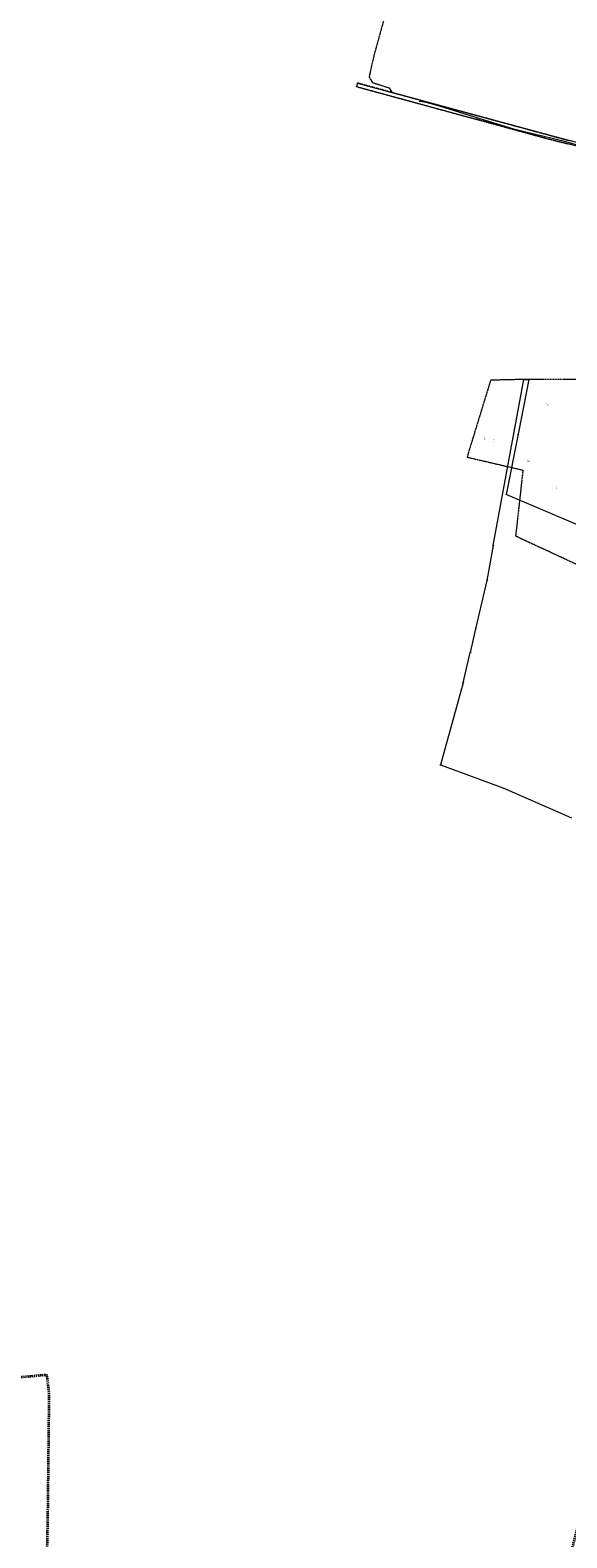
# Model space of a CAD drawing. Header units: metres. Extents: x 6524698 to 6533081, y 5883213 to 5896811.
# Tile 3 of 131: x 6528183 to 6528829, y 5885252 to 5887066. Entities that reach past the tile are written whole.
import ezdxf
from ezdxf.enums import TextEntityAlignment as Align

# ---------------------------------------------------------------- set-up
doc = ezdxf.new("R2010")
doc.units = ezdxf.units.M
for name, pattern in [('mapa zasadnicza$0$1.5_1.0', [2.5, 1.5, -1]), ('mapa zasadnicza$0$219-500', [0]), ('mapa zasadnicza$0$egkk-500', [2, 1.5, -0.5]), ('mapa zasadnicza$0$egug-500', [1, 0.5, -0.5])]:
    doc.linetypes.add(name, pattern=pattern)
for name, color, linetype in [('mapa zasadnicza$0$202-punkt graniczny', 7, 'Continuous'), ('mapa zasadnicza$0$202-punkt graniczny-Atr103', 7, 'Continuous'), ('mapa zasadnicza$0$203-punkt graniczny', 7, 'Continuous'), ('mapa zasadnicza$0$203-punkt graniczny-Atr104', 7, 'Continuous'), ('mapa zasadnicza$0$209-oznaczenie konturu klasyfikacyjnego', 7, 'Continuous'), ('mapa zasadnicza$0$210-oznaczenie konturu użytku gruntowego', 7, 'Continuous'), ('mapa zasadnicza$0$211-numer działki ewidencyjnej', 7, 'Continuous'), ('mapa zasadnicza$0$216-obręb ewidencyjny', 7, 'Continuous'), ('mapa zasadnicza$0$217-kontur klasyfikacyjny', 7, 'Continuous'), ('mapa zasadnicza$0$218-kontur użytku gruntowego', 7, 'Continuous'), ('mapa zasadnicza$0$219-działka ewidencyjna', 7, 'Continuous'), ('mapa zasadnicza$0$przewód wodociągowy', 7, 'Continuous'), ('mapa zasadnicza$0$przewód wodociągowy-Atr1', 7, 'Continuous'), ('mapa zasadnicza$0$rzędna', 7, 'Continuous'), ('mapa zasadnicza$0$rzędna-Atr2', 7, 'Continuous')]:
    doc.layers.add(name, color=color, linetype=linetype)
doc.styles.add('mapa zasadnicza$0$STANDARD', font='Working1250', dxfattribs={"width": 0.75})

# ---------------------------------------------------------------- blocks, each defined once
blk = doc.blocks.new('mapa zasadnicza$0$202')
at = {"color": 0, "linetype": 'Continuous', "lineweight": 0}
blk.add_circle((0, 0), 0.25, dxfattribs=at)
blk = doc.blocks.new('mapa zasadnicza$0$203')
at = {"linetype": 'Continuous', "lineweight": 0}
h = blk.add_hatch(color=0, dxfattribs=at)
edge = h.paths.add_edge_path()
edge.add_arc((0, 0), 0.045, 0, 360)
blk = doc.blocks.new('mapa zasadnicza$0$PW01')
at = {"linetype": 'Continuous', "lineweight": 13}
h = blk.add_hatch(color=0, dxfattribs=at)
edge = h.paths.add_edge_path()
edge.add_arc((0, 0), 0.045, 0, 360)

msp = doc.modelspace()

# ---------------------------------------------------------------- linework, layer by layer
at = {"layer": 'mapa zasadnicza$0$216-obręb ewidencyjny', "color": 7, "linetype": 'mapa zasadnicza$0$1.5_1.0', "lineweight": 35, "flags": 128}
msp.add_lwpolyline([(6528303.37, 5885049.22), (6528320.19, 5885039.62), (6528338.23, 5885024.79), (6528352.17, 5885015.38), (6528392.05, 5884988.47), (6528415.8, 5884972.26), (6528435.19, 5884960.38), (6528444.69, 5884948.19), (6528465.63, 5884932.94), (6528465.44, 5884918.9), (6528709.45, 5884735.5), (6528709.85, 5884736.99), (6528739.27, 5884853.86), (6528744.47, 5884874.5), (6528806.08, 5885120.41), (6528807.46, 5885125.4), (6528869.24, 5885370.86), (6528871.52, 5885379.23), (6528887.59, 5885437.6), (6528890.77, 5885449.17), (6528926, 5885568.38), (6528974.41, 5885749.69), (6529025.21, 5885958.42), (6529039.6, 5886018.39), (6529059.52, 5886107.69), (6529060.61, 5886112.57), (6529062.91, 5886122.9), (6529064.3, 5886127.7), (6529092.32, 5886224.97), (6529095.27, 5886236.71), (6529098.1, 5886248), (6529156.76, 5886481.66), (6529182.88, 5886586.19), (6529191.96, 5886615.74), (6529200.39, 5886660.86), (6529220.71, 5886727.34), (6529222.82, 5886733.43), (6529222.92, 5886790.76), (6529260.25, 5886952.44), (6529264.63, 5886976.51), (6529282.32, 5887033.97), (6529290.57, 5887057.23), (6529292.77, 5887095.61), (6529299.5, 5887116.54), (6529303.02, 5887126.11), (6529323.1, 5887204.71), (6529300.1, 5887247.3), (6529294.33, 5887253.59), (6529295.74, 5887344.56), (6529295.89, 5887348.38), (6529296.28, 5887374.9), (6529315.22, 5887418.55), (6529321.72, 5887480.33), (6529320.57, 5887503.67), (6529312.34, 5887533.26), (6529296.91, 5887588.72), (6529289.52, 5887663.25), (6529282.79, 5887731.14), (6529262.28, 5887731.31), (6529166.14, 5887721.78), (6529109.21, 5887715.92), (6529031.01, 5887709.01), (6529019.26, 5887707.89), (6528952.56, 5887701.57), (6528918.8, 5887790.89), (6528879.99, 5887896.72), (6528866.81, 5887934.63), (6528850.06, 5887982.04), (6528826.58, 5888045.33), (6528812.94, 5888083.84), (6528788.71, 5888147.82), (6528766.6, 5888207.14), (6528741.09, 5888278.42), (6528713.34, 5888354.12), (6528704.85, 5888377.17), (6528681.51, 5888445.9), (6528675.5, 5888460.67), (6528657.02, 5888506.94), (6528643.54, 5888542.38), (6528612.6, 5888606.5), (6528572.89, 5888682.85), (6528554.61, 5888714.22), (6528550.89, 5888720.89), (6528546.56, 5888728.63), (6528540.29, 5888749.47), (6528539.84, 5888759.55), (6528538.55, 5888788.67), (6528537.21, 5888800.87), (6528534.18, 5888828.64), (6528521.9, 5888874.59), (6528517.9, 5888889.57), (6528514.32, 5888935.53), (6528513.62, 5888944.51), (6528513.44, 5888948.22), (6528497.03, 5888999.3), (6528487.24, 5889042.5), (6528479.5, 5889060.26), (6528476.98, 5889088.52), (6528462.62, 5889141.48), (6528437.2, 5889208.11), (6528427.12, 5889249.1), (6528426.72, 5889250.74), (6528417.63, 5889287.69), (6528406.48, 5889321.22), (6528402.97, 5889333.92), (6528393.7, 5889357.37), (6528374.9, 5889392.75), (6528320.3, 5889498.78), (6528319.49, 5889494.06), (6528315.49, 5889501.75), (6528293.69, 5889548.36), (6528289.3, 5889557.06), (6528219.86, 5889705.13), (6528203.76, 5889751.35), (6528194.07, 5889776.62), (6528178.59, 5889821.74), (6528144.14, 5889918.51), (6528087.43, 5890069.91), (6528086.27, 5890073.01), (6528069.52, 5890117.74), (6528068.35, 5890122.94), (6528015.06, 5890276.2), (6528002.77, 5890340.12), (6527996.61, 5890364.36), (6527918.86, 5890538.44), (6527894.74, 5890596), (6527831.96, 5890559.17), (6527781.71, 5890531.45), (6527701.79, 5890487.35), (6527628.31, 5890449.47), (6527548.32, 5890411.76), (6527469.9, 5890380.85), (6527391.42, 5890349.92), (6527355.64, 5890331.57), (6527338.23, 5890321.73), (6527321.27, 5890314.22), (6527313.38, 5890308.14), (6527288.1, 5890288.63), (6527273.45, 5890274.12), (6527241.28, 5890253.87), (6527220.83, 5890245.22), (6527165.07, 5890215.69), (6527077.89, 5890166.68), (6527057.31, 5890152.25), (6527045.63, 5890148.55), (6527008.52, 5890134.26), (6526988.84, 5890116.67), (6526981, 5890111.26), (6526971.01, 5890104.38), (6526952.34, 5890094.44), (6526909.87, 5890084.83), (6526890.35, 5890080.91), (6526812.21, 5890083.05), (6526792.43, 5890086.11), (6526758.07, 5890090.77), (6526757.09, 5890094.4), (6526749.57, 5890095.95), (6526742.25, 5890097.45), (6526740.34, 5890097.85), (6526735.76, 5890098.07), (6526728.64, 5890098.03), (6526722.43, 5890098.71), (6526592.18, 5890129.32), (6526575.25, 5890133.06), (6526573.45, 5890132.21), (6526504.81, 5890011.82), (6526498.38, 5890001.32), (6526450.82, 5889923.75), (6526420.35, 5889876.56), (6526411.53, 5889862.91), (6526388.88, 5889824.55), (6526365.09, 5889786.81), (6526341.54, 5889745.42), (6526322.12, 5889709.53), (6526299.72, 5889678.46), (6526281.16, 5889635.52), (6526275.36, 5889608.56), (6526260.85, 5889553.37), (6526260.44, 5889544.19), (6526259.14, 5889502.93), (6526261.74, 5889493.66), (6526254.11, 5889462.89), (6526253.07, 5889459.21), (6526242.11, 5889436.4), (6526240.9, 5889433.4), (6526238.06, 5889420.56), (6526234.58, 5889404.82), (6526230.53, 5889381.66), (6526215.12, 5889335.06), (6526209.51, 5889327.34), (6526203.18, 5889319.69), (6526193.05, 5889307.44), (6526183.47, 5889295.83), (6526173.24, 5889283.42), (6526171.38, 5889271.95), (6526170.8, 5889268.87), (6526173.59, 5889236.65), (6526172.37, 5889219.4), (6526171.12, 5889203.31), (6526160.39, 5889165.34), (6526158.7, 5889157.93), (6526155.92, 5889148.67), (6526145.07, 5889104.25), (6526136.74, 5889068.22), (6526126.54, 5889028.53), (6526125.42, 5889024.1), (6526106.98, 5888945.09), (6526092.2, 5888875.3), (6526089.86, 5888864.25), (6526088.13, 5888856.09), (6526074.67, 5888792.55), (6526053.98, 5888724.15), (6526037.27, 5888680.97), (6526018.87, 5888602.55), (6526017.84, 5888598.66), (6526013.87, 5888581.88), (6526006.91, 5888552.43), (6525999.77, 5888522.16), (6525997.18, 5888508.24), (6525965.43, 5888376.64), (6525920.17, 5888195.14), (6525898.15, 5888106.3), (6525892.22, 5888082.37), (6525824.01, 5888097.35), (6525779.41, 5888107.91), (6525729.76, 5888119.66), (6525723.9, 5888092.12), (6525717.96, 5888069.83), (6525708.69, 5888031.16), (6525707.44, 5888026.27), (6525684.97, 5887955.81), (6525668.86, 5887926.95), (6525650.39, 5887893.86), (6525645.34, 5887877.02), (6525632.33, 5887838.12), (6525588.06, 5887736.62), (6525567.77, 5887689.8), (6525539.5, 5887624.6), (6525535.54, 5887615.4), (6525496.64, 5887526.28), (6525469.79, 5887459.76), (6525449.79, 5887410.24), (6525436.37, 5887377.16), (6525416.54, 5887328.38), (6525400.14, 5887287.76), (6525397.82, 5887282.31), (6525357.88, 5887181.79), (6525337.95, 5887136.46), (6525309.72, 5887065.72), (6525303.99, 5887048.86), (6525292.71, 5887015.66), (6525292.03, 5887013.68), (6525295.71, 5887012.48), (6525393.63, 5886982.02), (6525436.72, 5886969.99), (6525475.57, 5886959.15), (6525492.98, 5886956.11), (6525499.92, 5886954.9), (6525553.04, 5886947.63), (6525556.8, 5886947.12), (6525575.8, 5886944.52), (6525648.96, 5886935.05), (6525700.18, 5886920.83), (6525705.66, 5886920.35), (6525754.61, 5886916.46), (6525783.22, 5886917.37), (6525788.91, 5886917.98), (6525823.91, 5886921.7), (6525857.13, 5886925.05), (6525870.29, 5886926.28), (6525871.77, 5886926.42), (6525905.03, 5886929.56), (6525909.53, 5886929.92), (6525920.2, 5886930.77), (6525939.16, 5886932.29), (6525978.37, 5886930.74), (6525981.07, 5886930.63), (6525983.12, 5886930.48), (6526059, 5886924.97), (6526061.69, 5886925.15), (6526072.91, 5886925.89), (6526078.55, 5886926.27), (6526112.26, 5886928.5), (6526158.51, 5886931.36), (6526197.11, 5886930.97), (6526216.93, 5886924.75), (6526270.07, 5886913.54), (6526272.57, 5886913.01), (6526273.33, 5886912.82), (6526323.76, 5886899.95), (6526417.31, 5886870.61), (6526416.51, 5886867.45), (6526398.65, 5886797.95), (6526389.44, 5886747.58), (6526374.78, 5886704.65), (6526373.42, 5886699.3), (6526372.62, 5886696.15), (6526368.41, 5886679.56), (6526358.03, 5886638.68), (6526335.66, 5886547.46), (6526327.03, 5886512.25), (6526325.59, 5886506.38), (6526319.45, 5886481.31), (6526262.43, 5886255.1), (6526247.51, 5886197.09), (6526210.82, 5886129.19), (6526125.23, 5885954.64), (6526131.1, 5885941.89), (6526083.28, 5885856.13), (6526080.33, 5885850.83), (6526106.53, 5885828.9), (6526128.86, 5885807.19), (6526151.36, 5885785.32), (6526170.05, 5885764.86), (6526198.17, 5885734.09), (6526201, 5885729.87), (6526175.56, 5885692.72), (6526227.73, 5885641.53), (6526271.29, 5885598.78), (6526273, 5885597.09), (6526302.11, 5885568.53), (6526316.43, 5885554.47), (6526322.38, 5885548.63), (6526290.64, 5885486.19), (6526263.4, 5885432.62), (6526247.38, 5885401.19), (6526244.36, 5885395.27), (6526237.6, 5885382.01), (6526227.84, 5885362.86), (6526248.41, 5885344.13), (6526259.4, 5885334.11), (6526304.93, 5885298.77), (6526313.27, 5885292.3), (6526318.23, 5885288.46), (6526321.6, 5885285.83), (6526325.46, 5885282.83), (6526325.17, 5885281.22), (6526338.74, 5885260.21), (6526360.57, 5885232.43), (6526363.74, 5885228.38), (6526377.76, 5885210.54), (6526382.65, 5885204.32), (6526422.71, 5885162.76), (6526481.21, 5885090.92), (6526497.3, 5885066.7), (6526513.19, 5885047.89), (6526516.91, 5885049.29), (6526524.94, 5885052.3), (6526533.62, 5885042), (6526536.24, 5885038.9), (6526540.69, 5885033.62), (6526545.95, 5885027.38), (6526549.33, 5885023.37), (6526550.65, 5885027.15), (6526573.21, 5885076.62), (6526587.94, 5885108.93), (6526590.96, 5885115.55), (6526594.72, 5885123.8), (6526595.22, 5885124.89), (6526595.84, 5885126.22), (6526599.05, 5885133.28), (6526599.46, 5885134.19), (6526600.38, 5885136.19), (6526609.81, 5885156.89), (6526614.13, 5885166.32), (6526615.59, 5885170.96), (6526615.92, 5885173.06), (6526626.56, 5885204.78), (6526635.59, 5885225.49), (6526643.47, 5885243.6), (6526662.24, 5885286.52), (6526663.96, 5885290.45), (6526689.69, 5885347.86), (6526693.01, 5885355.29), (6526709.38, 5885391.8), (6526720.67, 5885416.98), (6526720.09, 5885430.57), (6526719.04, 5885455.52), (6526720.97, 5885465.66), (6526690.6, 5885542.54), (6526706, 5885557.89), (6526747.06, 5885585.88), (6526724.66, 5885597.94), (6526873.96, 5885657.74), (6526876.06, 5885655.62), (6526884.84, 5885650.75), (6526955.49, 5885630.53), (6526988.95, 5885673.38), (6527034.95, 5885662.24), (6527038.45, 5885661.39), (6527055.52, 5885657.39), (6527093.39, 5885649.85), (6527138.37, 5885639.19), (6527183.37, 5885628.52), (6527207.39, 5885622.46), (6527214.61, 5885620.77), (6527302.63, 5885600.17), (6527306.92, 5885598.88), (6527379.24, 5885579.7), (6527386.89, 5885577.68), (6527422.41, 5885568.61), (6527458.81, 5885559.31), (6527463.19, 5885558.23), (6527499.51, 5885549.27), (6527531.05, 5885541.49), (6527616.9, 5885520.3), (6527646.83, 5885512.66), (6527664.1, 5885508.41), (6527696.34, 5885502.3), (6527728.57, 5885496.19), (6527760.81, 5885490.08), (6527773.75, 5885487.95), (6527870.05, 5885472.17), (6527894.7, 5885468.91), (6527908.02, 5885468.31), (6527952.41, 5885466.32), (6527998.14, 5885462.8), (6528060.58, 5885458.01), (6528166.05, 5885444.7), (6528202.53, 5885448.02), (6528205.37, 5885425.22), (6528203.73, 5885274.14), (6528201.64, 5885179.56), (6528201.44, 5885172.38), (6528202.41, 5885123.66), (6528202.41, 5885120.11), (6528202.52, 5885118.87), (6528207.04, 5885116.2), (6528235.91, 5885098.61), (6528250.23, 5885084.2), (6528275.71, 5885072.67), (6528286.02, 5885062.42), (6528291.09, 5885053.61)], close=True, dxfattribs=at)
at = {"layer": 'mapa zasadnicza$0$217-kontur klasyfikacyjny', "color": 92, "linetype": 'mapa zasadnicza$0$egkk-500', "lineweight": 18, "flags": 128}
for points in [[(6528617.88, 5887111.02), (6528596.67, 5887034.71)], [(6528596.67, 5887034.71), (6528591.08, 5887009.89)], [(6528591.08, 5887009.89), (6528594.94, 5887003.15)], [(6528594.94, 5887003.15), (6528615.48, 5886996.57)], [(6528615.48, 5886996.57), (6528618.46, 5886991.24)], [(6528618.46, 5886991.24), (6528816.89, 5886937.35)], [(6528816.89, 5886937.35), (6528831.2, 5886933.59)], [(6528737.54, 5886644.8), (6528709.07, 5886552.24)], [(6528777.43, 5886645.72), (6528737.54, 5886644.8)], [(6528783.43, 5886645.74), (6528777.43, 5886645.72)], [(6528876.22, 5886645.9), (6528783.43, 5886645.74)], [(6528709.07, 5886552.24), (6528758.11, 5886540.88)], [(6528758.11, 5886540.88), (6528776.43, 5886536.63)], [(6528776.43, 5886536.63), (6528767.62, 5886457.4)], [(6528767.62, 5886457.4), (6528848.63, 5886419.9)]]:
    msp.add_lwpolyline(points, dxfattribs=at)
at = {"layer": 'mapa zasadnicza$0$218-kontur użytku gruntowego', "color": 3, "linetype": 'mapa zasadnicza$0$egug-500', "lineweight": 18, "flags": 128}
for points in [[(6528617.88, 5887111.02), (6528596.67, 5887034.71)], [(6528596.67, 5887034.71), (6528591.08, 5887009.89)], [(6528577.2, 5887002.44), (6528575.99, 5886998.1)], [(6528575.99, 5886998.1), (6528641.04, 5886980.39)], [(6528618.46, 5886991.24), (6528577.2, 5887002.44)], [(6528591.08, 5887009.89), (6528594.94, 5887003.15)], [(6528594.94, 5887003.15), (6528615.48, 5886996.57)], [(6528615.48, 5886996.57), (6528618.46, 5886991.24)], [(6528618.46, 5886991.24), (6528816.89, 5886937.35)], [(6528641.04, 5886980.39), (6528719.9, 5886958.92)], [(6528719.9, 5886958.92), (6528801.58, 5886936.68)], [(6528801.58, 5886936.68), (6528807.89, 5886934.96)], [(6528807.89, 5886934.96), (6528832.63, 5886928.74)], [(6528816.89, 5886937.35), (6528831.2, 5886933.59)], [(6528737.54, 5886644.8), (6528709.07, 5886552.24)], [(6528777.43, 5886645.72), (6528737.54, 5886644.8)], [(6528783.43, 5886645.74), (6528777.43, 5886645.72)], [(6528876.22, 5886645.9), (6528783.43, 5886645.74)], [(6528709.07, 5886552.24), (6528758.11, 5886540.88)], [(6528758.11, 5886540.88), (6528776.43, 5886536.63)], [(6528776.43, 5886536.63), (6528767.62, 5886457.4)], [(6528767.62, 5886457.4), (6528848.63, 5886419.9)]]:
    msp.add_lwpolyline(points, dxfattribs=at)
at = {"layer": 'mapa zasadnicza$0$219-działka ewidencyjna', "color": 7, "linetype": 'mapa zasadnicza$0$219-500', "lineweight": 18, "flags": 128}
for points in [[(6528577.2, 5887002.44), (6528575.99, 5886998.1)], [(6528575.99, 5886998.1), (6528719.9, 5886958.92)], [(6528577.2, 5887002.44), (6528618.46, 5886991.24)], [(6528816.89, 5886937.35), (6528618.46, 5886991.24)], [(6528801.58, 5886936.68), (6528719.9, 5886958.92)], [(6528801.58, 5886936.68), (6528807.89, 5886934.96)], [(6528964.37, 5886895.63), (6528807.89, 5886934.96)], [(6528965.25, 5886898.4), (6528816.89, 5886937.35)], [(6528740.58, 5886445.71), (6528777.43, 5886645.72)], [(6528783.43, 5886645.74), (6528770.55, 5886579.78)], [(6528777.43, 5886645.72), (6528783.43, 5886645.74)], [(6528770.55, 5886579.78), (6528756.41, 5886507.33)], [(6528850.6, 5886467.16), (6528756.41, 5886507.33)], [(6528740.58, 5886445.71), (6528732.99, 5886403.85)], [(6528732.99, 5886403.85), (6528719.44, 5886345.59)], [(6528719.44, 5886345.59), (6528712.81, 5886317.06)], [(6528704.33, 5886280.58), (6528712.81, 5886317.06)], [(6528704.33, 5886280.58), (6528676.96, 5886181.87)], [(6528676.96, 5886181.87), (6528753.35, 5886153.69)], [(6528753.35, 5886153.69), (6528835.14, 5886118.28)]]:
    msp.add_lwpolyline(points, dxfattribs=at)
at = {"layer": 'mapa zasadnicza$0$przewód wodociągowy', "color": 5, "linetype": 'Continuous', "lineweight": 18, "flags": 128}
msp.add_lwpolyline([(6529085.74, 5886862.6), (6529081.57, 5886863.7), (6529039.88, 5886874.66), (6529010.07, 5886884.35), (6528997.81, 5886888.34), (6528948.15, 5886901.76), (6528920.76, 5886908.49), (6528905.48, 5886911.1), (6528847.48, 5886926.24), (6528828.41, 5886931.56), (6528784.65, 5886942.03), (6528765.39, 5886947.1), (6528736.63, 5886955.59), (6528675.95, 5886974.46), (6528666.03, 5886977.36), (6528658.36, 5886979.28), (6528651.52, 5886980.24)], dxfattribs=at)

# ---------------------------------------------------------------- block references
at = {"layer": 'mapa zasadnicza$0$202-punkt graniczny', "color": 7, "linetype": 'Continuous', "lineweight": 18}
for p in [(6528575.99, 5886998.1), (6528577.2, 5887002.44), (6528618.46, 5886991.24), (6528719.9, 5886958.92), (6528801.58, 5886936.68), (6528807.89, 5886934.96), (6528816.89, 5886937.35), (6528777.43, 5886645.72), (6528783.43, 5886645.74), (6528770.55, 5886579.78), (6528756.41, 5886507.33), (6528740.58, 5886445.71), (6528732.99, 5886403.85), (6528704.33, 5886280.58), (6528676.96, 5886181.87), (6528753.35, 5886153.69)]:
    msp.add_blockref('mapa zasadnicza$0$202', p, dxfattribs=at)
at = {"layer": 'mapa zasadnicza$0$203-punkt graniczny', "color": 7, "linetype": 'Continuous', "lineweight": 18}
for p in [(6528719.44, 5886345.59), (6528712.81, 5886317.06)]:
    msp.add_blockref('mapa zasadnicza$0$203', p, dxfattribs=at)
at = {"layer": 'mapa zasadnicza$0$rzędna', "color": 5, "linetype": 'Continuous', "lineweight": 18, "rotation": 359.921}
msp.add_blockref('mapa zasadnicza$0$PW01', (6528658.36, 5886979.28), dxfattribs=at)

# ---------------------------------------------------------------- texts
at = {"layer": 'mapa zasadnicza$0$202-punkt graniczny-Atr103', "color": 7, "style": 'mapa zasadnicza$0$STANDARD', "width": 0.667}
for s, p in [('9071', (6528575.99, 5886998.1)), ('9014', (6528577.2, 5887002.44)), ('12123', (6528719.9, 5886958.92)), ('12116', (6528801.58, 5886936.68)), ('12117', (6528807.89, 5886934.96)), ('9017', (6528816.89, 5886937.35)), ('8251', (6528777.43, 5886645.72)), ('8254', (6528783.43, 5886645.74)), ('8255', (6528770.55, 5886579.78)), ('8257', (6528756.41, 5886507.33)), ('2327', (6528740.58, 5886445.71)), ('2328', (6528732.99, 5886403.85)), ('2329', (6528704.33, 5886280.58)), ('2330', (6528676.96, 5886181.87)), ('2463', (6528753.35, 5886153.69))]:
    msp.add_text(s, height=0.75, dxfattribs=at).set_placement(p)
msp.add_text('12637', height=0.75, dxfattribs=at).set_placement((6528618.46, 5886991.24), align=Align.BOTTOM_LEFT)
at = {"layer": 'mapa zasadnicza$0$203-punkt graniczny-Atr104', "color": 7, "style": 'mapa zasadnicza$0$STANDARD', "width": 0.667}
for s, p in [('7520', (6528719.44, 5886345.59)), ('7521', (6528712.81, 5886317.06))]:
    msp.add_text(s, height=0.75, dxfattribs=at).set_placement(p)
at = {"layer": 'mapa zasadnicza$0$209-oznaczenie konturu klasyfikacyjnego', "color": 3, "linetype": 'Continuous', "lineweight": 18, "style": 'mapa zasadnicza$0$STANDARD', "width": 0.79}
for p in [(6528804.55, 5886615.43), (6528729.92, 5886574.29), (6528741.23, 5886571.81), (6528781.63, 5886547.85), (6528816.69, 5886515.21)]:
    msp.add_text('RIVb', height=1, dxfattribs=at).set_placement(p, align=Align.TOP_LEFT)
at = {"layer": 'mapa zasadnicza$0$210-oznaczenie konturu użytku gruntowego', "color": 3, "linetype": 'Continuous', "lineweight": 18, "style": 'mapa zasadnicza$0$STANDARD', "width": 0.79}
for s, p in [('dr', (6528612.99, 5886990.01)), ('R', (6528804.55, 5886616.33)), ('R', (6528729.92, 5886575.19)), ('R', (6528741.23, 5886572.71)), ('R', (6528781.63, 5886548.75)), ('R', (6528816.69, 5886516.11))]:
    msp.add_text(s, height=1, dxfattribs=at).set_placement(p)
at = {"layer": 'mapa zasadnicza$0$211-numer działki ewidencyjnej', "color": 7, "linetype": 'Continuous', "lineweight": 18, "style": 'mapa zasadnicza$0$STANDARD', "width": 0.79}
msp.add_text('345/2', height=1, dxfattribs=at).set_placement((6528824.81, 5886932.13), align=Align.TOP_LEFT)
at = {"layer": 'mapa zasadnicza$0$przewód wodociągowy-Atr1', "color": 5, "style": 'mapa zasadnicza$0$STANDARD', "width": 0.667}
for rotation, p in [(-15.503, (6528671.07, 5886975.89)), (-16.473, (6528717.63, 5886961.5)), (-13.946, (6528777.5, 5886943.91))]:
    msp.add_text('wo90', height=0.75, rotation=rotation, dxfattribs=at).set_placement(p, align=Align.MIDDLE_LEFT)
at = {"layer": 'mapa zasadnicza$0$rzędna-Atr2', "color": 5, "style": 'mapa zasadnicza$0$STANDARD', "width": 0.667}
msp.add_text('75.52', height=0.75, rotation=-14.054, dxfattribs=at).set_placement((6528658.71, 5886979.19), align=Align.MIDDLE_LEFT)

doc.saveas('drawing.dxf')
